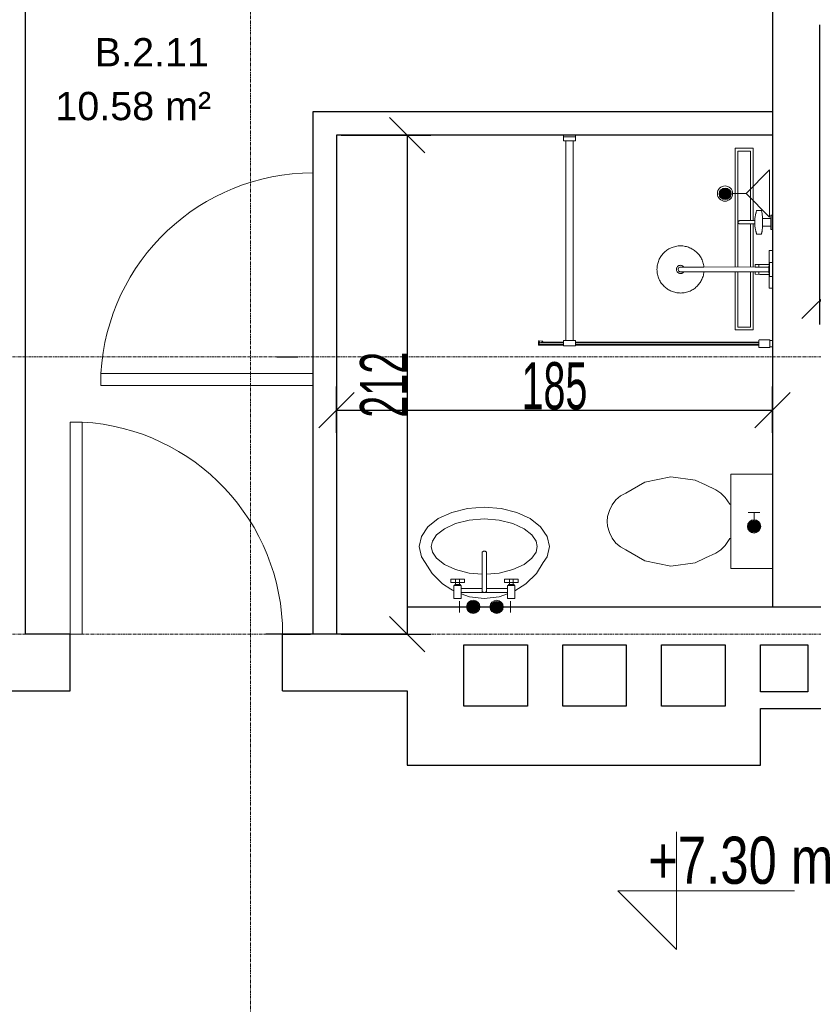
# Model space of a CAD drawing. Header units: millimetres. Extents: x -57334 to 14098, y -25409 to 16656.
# Tile 34 of 50: x -25389 to -22019, y -5139 to -962. Entities that reach past the tile are written whole.
import ezdxf
from ezdxf.lldxf.tags import DXFTag

# ---------------------------------------------------------------- set-up
doc = ezdxf.new("R2010")
doc.units = ezdxf.units.MM
doc.linetypes.add('Linia siatki', pattern=[22.225, 12.7, -3.175, 3.175, -3.175])
for name, color, linetype, lineweight in [('A-ANNO-DIMS', 7, 'Continuous', 5), ('A-AREA-IDEN', 7, 'Continuous', 5), ('A-DETL-GENF', 7, 'Continuous', 5), ('A-DOOR', 7, 'Continuous', 5), ('A-WALL', 7, 'Continuous', 5), ('G-ANNO-DIMS', 7, 'Continuous', 5), ('IS_Odbiorniki', 7, 'SOLID', 18), ('P-SANR-FIXT', 7, 'Continuous', 5), ('S-GRID', 7, 'Continuous', 5)]:
    doc.layers.add(name, color=color, linetype=linetype, lineweight=lineweight)
doc.layers.add('Default', color=7, linetype='Continuous')
doc.layers.add('IS_Ciepła_woda', color=1, linetype='DASHDOT', lineweight=30, true_color=0xff0000)
doc.styles.add('Arial_2', font='arial.ttf', dxfattribs={"width": 0.8, "height": 200})
doc.styles.add('Arial_3', font='arial.ttf', dxfattribs={"height": 120})
doc.styles.add('Arial_5', font='arial.ttf', dxfattribs={"width": 0.6, "height": 200})
tags = doc.linetypes.add('DASHDOT', pattern=[20, 10, -5, 0, -5]).pattern_tags.tags
tags[10:11] = [DXFTag(74, 4), DXFTag(75, 0), DXFTag(340, '0'), DXFTag(46, 0.0), DXFTag(50, 0.0), DXFTag(44, 0.0), DXFTag(45, 0.0)]
tags[8:9] = [DXFTag(74, 4), DXFTag(75, 0), DXFTag(340, '0'), DXFTag(46, 0.0), DXFTag(50, 0.0), DXFTag(44, 0.0), DXFTag(45, 0.0)]
tags[6:7] = [DXFTag(74, 4), DXFTag(75, 0), DXFTag(340, '0'), DXFTag(46, 0.0), DXFTag(50, 0.0), DXFTag(44, 0.0), DXFTag(45, 0.0)]
tags[4:5] = [DXFTag(74, 4), DXFTag(75, 0), DXFTag(340, '0'), DXFTag(46, 0.0), DXFTag(50, 0.0), DXFTag(44, 0.0), DXFTag(45, 0.0)]
tags = doc.linetypes.add('SOLID', pattern=[10, 10, 0]).pattern_tags.tags
tags[6:7] = [DXFTag(74, 4), DXFTag(75, 0), DXFTag(340, '0'), DXFTag(46, 0.0), DXFTag(50, 0.0), DXFTag(44, 0.0), DXFTag(45, 0.0)]
tags[4:5] = [DXFTag(74, 4), DXFTag(75, 0), DXFTag(340, '0'), DXFTag(46, 0.0), DXFTag(50, 0.0), DXFTag(44, 0.0), DXFTag(45, 0.0)]
doc.dimstyles.new('standard_wielkość_otworów', dxfattribs={"dimscale": 304.8, "dimtxt": 204.05188, "dimasz": 0.492126, "dimexe": 0.328084, "dimexo": 0.0625, "dimgap": 0, "dimtad": 1, "dimdec": 0, "dimlfac": 0.1, "dimzin": 0, "dimdsep": 46, "dimtxsty": 'Arial_5', "dimblk1": 'OBLIQUE', "dimblk2": 'OBLIQUE', "dimsah": 1, "dimcen": 0.09, "dimazin": 0, "dimtfac": 1, "dimtdec": 4, "dimtix": 1, "dimtmove": 0, "dimatfit": 3, "dimfxl": 0.328084, "dimfxlon": 1, "dimtvp": 1, "dimtolj": 1, "dimtzin": 0, "dimarcsym": 2})

# ---------------------------------------------------------------- blocks, each defined once
blk = doc.blocks.new('M_Jednoskrzydłowe płytowe - 90-1643404-RZUT PIĘTRA II')
at = {"layer": 'A-DOOR', "lineweight": 18}
for p, q in [((399, 120), (399, 1020.2)), ((450, 1020.2), (399, 1020.2)), ((450, 120), (450, 1020.2)), ((450, 120), (399, 120))]:
    blk.add_line(p, q, dxfattribs=at)
at = {"layer": 'A-DOOR'}
blk.add_arc((450, 120), 901.7, 93.2424, 180, dxfattribs=at)
blk = doc.blocks.new('Rzędne punktów - Znacznik rzędnej-348474-RZUT PIĘTRA II')
at = {"layer": 'G-ANNO-DIMS'}
for p, q in [((0, 0), (0, 5)), ((-2.5, 2.5), (0, 0)), ((-2.5, 2.5), (5, 2.5))]:
    blk.add_line(p, q, dxfattribs=at)
blk = doc.blocks.new('Sanitary_Showers_Roca_T-500-Pack-Basic-Thermostatic - T-500 Pack Basic Thermostatic-822852-Rzut Parteru')
at = {"layer": 'A-DETL-GENF'}
for p, q in [((63, 0), (-4.7, 0)), ((-4.7, 0), (-4.7, -13)), ((85.3, 0), (63, 0)), ((155.3, 0), (85.3, 0)), ((-123.6, -0.1), (-154.7, -0.1)), ((-154.7, -0.1), (-154.7, -6.1)), ((-154.7, -6.1), (-140.7, -6.1)), ((-144.1, -41.7), (-147.7, -41.9)), ((-140.7, -41.5), (-144.1, -41.7)), ((-140.7, -6.1), (-140.7, -41.5)), ((-140.7, -6.1), (-108.7, -6.1)), ((-134.3, -41.3), (-140.7, -41.5)), ((-127.9, -41.2), (-134.3, -41.3)), ((-121.5, -41.2), (-127.9, -41.2)), ((-94.7, -0.1), (-123.6, -0.1)), ((-115.1, -41.3), (-121.5, -41.2)), ((-108.7, -41.5), (-115.1, -41.3)), ((-108.7, -41.5), (-108.7, -6.1)), ((-108.7, -6.1), (-94.7, -6.1)), ((-105.4, -41.7), (-108.7, -41.5)), ((-101.8, -41.9), (-105.4, -41.7)), ((-94.7, -6.1), (-94.7, -0.1)), ((-4.7, -13), (53.8, -13)), ((45.3, -0.1), (45.3, -12.1)), ((45.3, -12.1), (105.3, -12.1)), ((53.8, -13), (54, -29.1)), ((53.8, -13), (61.3, -13)), ((54, -29.1), (54, -31.8)), ((54, -31.8), (54.3, -52.5)), ((61.3, -12.1), (61.3, -14.6)), ((61.3, -14.6), (89.3, -14.6)), ((65, -14.6), (65, -73.3)), ((89.3, -12.1), (75.3, -12.1)), ((85.6, -73.3), (85.6, -14.6)), ((89.3, -14.6), (89.3, -12.1)), ((96.8, -13), (89.3, -13)), ((96.3, -52.5), (96.5, -31.8)), ((96.5, -29.1), (96.8, -13)), ((96.5, -31.8), (96.5, -29.1)), ((96.8, -13), (155.3, -13)), ((105.3, -12.1), (105.3, -0.1)), ((155.3, -13), (155.3, 0)), ((-174.7, -47), (-175.3, -48)), ((-175.3, -48), (-175.3, -65.1)), ((-175.3, -65.1), (-174.7, -66.2)), ((-173.9, -46.4), (-174.7, -47)), ((-174.7, -66.2), (-173.9, -66.7)), ((-172.8, -45.9), (-173.9, -46.4)), ((-173.9, -66.7), (-172.8, -67.2)), ((-171.4, -45.4), (-172.8, -45.9)), ((-172.8, -67.2), (-171.4, -67.7)), ((-169.8, -44.9), (-171.4, -45.4)), ((-171.4, -67.7), (-169.8, -68.2)), ((-167.8, -44.5), (-169.8, -44.9)), ((-169.8, -68.2), (-167.8, -68.7)), ((-165.6, -44), (-167.8, -44.5)), ((-167.8, -68.7), (-165.5, -69.1)), ((-163.2, -43.6), (-165.6, -44)), ((-165.5, -69.1), (-164, -69.6)), ((-164, -69.6), (-163.1, -69.8)), ((-160.5, -43.2), (-163.2, -43.6)), ((-163.1, -69.8), (-156.8, -71.3)), ((-157.6, -42.8), (-160.5, -43.2)), ((-154.4, -42.5), (-157.6, -42.8)), ((-156.8, -71.3), (-155.8, -71.5)), ((-155.8, -71.5), (-154.8, -71.7)), ((-154.8, -71.7), (-149.8, -72.7)), ((-151.1, -42.2), (-154.4, -42.5)), ((-147.7, -41.9), (-151.1, -42.2)), ((-149.8, -72.7), (-148.9, -72.8)), ((-148.9, -72.8), (-147.9, -73)), ((-147.9, -73), (-146.8, -73.1)), ((-146.8, -73.1), (-142.4, -73.8)), ((-142.4, -73.8), (-141.6, -73.9)), ((-141.6, -73.9), (-140.6, -74)), ((-140.6, -74), (-139.6, -74.1)), ((-139.6, -74.1), (-138.6, -74.2)), ((-138.6, -74.2), (-137.6, -74.3)), ((-137.6, -74.3), (-136.5, -74.3)), ((-136.5, -74.3), (-133.6, -74.6)), ((-133.6, -74.6), (-132.8, -74.6)), ((-132.8, -74.6), (-131.7, -74.7)), ((-131.7, -74.7), (-131.7, -80.5)), ((-131.7, -74.7), (-128.9, -74.8)), ((-131.7, -80.5), (-131.7, -86)), ((-128.9, -74.8), (-126.1, -74.9)), ((-126.1, -74.9), (-123.3, -74.9)), ((-123.3, -74.9), (-120.5, -74.8)), ((-120.5, -74.8), (-117.7, -74.7)), ((-117.7, -74.7), (-116.7, -74.6)), ((-117.7, -109.6), (-117.7, -74.7)), ((-116.7, -74.6), (-115.8, -74.6)), ((-115.8, -74.6), (-112.9, -74.3)), ((-112.9, -74.3), (-111.8, -74.3)), ((-111.8, -74.3), (-110.8, -74.2)), ((-110.8, -74.2), (-109.8, -74.1)), ((-109.8, -74.1), (-108.8, -74)), ((-108.8, -74), (-107.9, -73.9)), ((-107.9, -73.9), (-107, -73.7)), ((-107, -73.7), (-102.6, -73.1)), ((-102.6, -73.1), (-101.5, -73)), ((-98.3, -42.2), (-101.8, -41.9)), ((-101.5, -73), (-100.5, -72.8)), ((-100.5, -72.8), (-99.6, -72.7)), ((-99.6, -72.7), (-94.7, -71.7)), ((-95, -42.5), (-98.3, -42.2)), ((-91.9, -42.8), (-95, -42.5)), ((-94.7, -71.7), (-93.6, -71.5)), ((-93.6, -71.5), (-92.6, -71.3)), ((-92.6, -71.3), (-86.4, -69.8)), ((-89, -43.2), (-91.9, -42.8)), ((-86.3, -43.6), (-89, -43.2)), ((-86.4, -69.8), (-85.4, -69.5)), ((-83.8, -44), (-86.3, -43.6)), ((-85.4, -69.5), (-83.9, -69.1)), ((-83.9, -69.1), (-81.6, -68.6)), ((-81.6, -44.4), (-83.8, -44)), ((-79.7, -44.9), (-81.6, -44.4)), ((-81.6, -68.6), (-79.6, -68.2)), ((-78, -45.4), (-79.7, -44.9)), ((-79.6, -68.2), (-78, -67.7)), ((-76.6, -45.9), (-78, -45.4)), ((-78, -67.7), (-76.6, -67.2)), ((-75.5, -46.4), (-76.6, -45.9)), ((-76.6, -67.2), (-75.5, -66.7)), ((-74.8, -46.9), (-75.5, -46.4)), ((-75.5, -66.7), (-74.8, -66.1)), ((-74.1, -48), (-74.8, -46.9)), ((-74.8, -66.1), (-74.1, -65.1)), ((-74.1, -65.1), (-74.1, -48)), ((54.3, -52.5), (54.7, -73.3)), ((54.4, -57.9), (65, -57.9)), ((54.7, -73.3), (65, -73.3)), ((60.3, -57.9), (59.5, -57.9)), ((60.3, -73.2), (59.5, -73.3)), ((61.1, -57.8), (60.3, -57.9)), ((61.1, -73.1), (60.3, -73.2)), ((61.9, -57.6), (61.1, -57.8)), ((61.9, -73), (61.1, -73.1)), ((62.6, -57.4), (61.9, -57.6)), ((62.6, -72.8), (61.9, -73)), ((63.4, -57.2), (62.6, -57.4)), ((63.4, -72.6), (62.6, -72.8)), ((64.2, -57), (63.4, -57.2)), ((64.2, -72.3), (63.4, -72.6)), ((65, -56.7), (64.2, -57)), ((65, -72.1), (64.2, -72.3)), ((65, -73.3), (64.8, -290.3)), ((86.4, -56.9), (85.6, -56.7)), ((85.6, -57.9), (96.2, -57.9)), ((86.4, -72.3), (85.6, -72)), ((85.6, -290.3), (85.6, -73.3)), ((85.6, -73.3), (95.8, -73.3)), ((87.2, -57.2), (86.4, -56.9)), ((87.2, -72.5), (86.4, -72.3)), ((88, -57.4), (87.2, -57.2)), ((88, -72.7), (87.2, -72.5)), ((88.8, -57.6), (88, -57.4)), ((88.8, -72.9), (88, -72.7)), ((89.6, -57.8), (88.8, -57.6)), ((89.6, -73.1), (88.8, -72.9)), ((90.4, -57.9), (89.6, -57.8)), ((90.4, -73.2), (89.6, -73.1)), ((91.3, -57.9), (90.4, -57.9)), ((91.3, -73.3), (90.4, -73.2)), ((95.8, -73.3), (96.3, -52.5)), ((-131.7, -86), (-131.7, -88.8)), ((-131.7, -88.8), (-131.7, -91.8)), ((-131.7, -91.8), (-131.7, -96.5)), ((-131.7, -96.5), (-131.7, -101.5)), ((-131.7, -101.5), (-131.7, -116.3)), ((-131.7, -116.3), (-131.7, -138.6)), ((-117.7, -121.5), (-117.7, -109.6)), ((-117.7, -130.3), (-117.7, -121.5)), ((-131.7, -138.6), (-131.5, -139.9)), ((-131.5, -139.9), (-131.1, -141.1)), ((-131.1, -141.1), (-130.4, -142.3)), ((-130.4, -142.3), (-129.5, -143.4)), ((-129.5, -143.4), (-127.2, -144.9)), ((-127.2, -144.9), (-126, -145.3)), ((-126, -145.3), (-124.7, -145.5)), ((-124.7, -145.5), (-123.4, -145.3)), ((-123.4, -145.3), (-122.1, -144.9)), ((-122.1, -144.9), (-119.9, -143.3)), ((-119.9, -143.3), (-119, -142.3)), ((-119, -142.3), (-118.3, -141.1)), ((-118.3, -141.1), (-117.8, -139.9)), ((-117.8, -139.9), (-117.7, -138.6)), ((-117.7, -136.7), (-117.7, -130.3)), ((-117.7, -138.6), (-117.7, -136.7)), ((54.6, -291.9), (49.5, -293.1)), ((59.6, -291), (54.6, -291.9)), ((64.8, -290.3), (59.6, -291)), ((65, -290.3), (65, -385.5)), ((90.3, -290.9), (85.6, -290.3)), ((85.6, -385.5), (85.6, -290.3)), ((95.3, -291.8), (90.3, -290.9)), ((100.2, -292.9), (95.3, -291.8)), ((-5.6, -331), (-8.2, -334.6)), ((-2.9, -327.4), (-5.6, -331)), ((0, -324), (-2.9, -327.4)), ((3.1, -320.6), (0, -324)), ((6.4, -317.2), (3.1, -320.6)), ((10, -314.1), (6.4, -317.2)), ((13.7, -311), (10, -314.1)), ((17.6, -308.1), (13.7, -311)), ((21.7, -305.3), (17.6, -308.1)), ((26, -302.8), (21.7, -305.3)), ((30.4, -300.4), (26, -302.8)), ((35, -298.2), (30.4, -300.4)), ((39.7, -296.3), (35, -298.2)), ((44.6, -294.6), (39.7, -296.3)), ((49.5, -293.1), (44.6, -294.6)), ((104.9, -294.3), (100.2, -292.9)), ((109.5, -295.8), (104.9, -294.3)), ((114, -297.6), (109.5, -295.8)), ((118.4, -299.5), (114, -297.6)), ((122.5, -301.6), (118.4, -299.5)), ((126.6, -303.9), (122.5, -301.6)), ((130.4, -306.3), (126.6, -303.9)), ((134.1, -308.9), (130.4, -306.3)), ((137.6, -311.6), (134.1, -308.9)), ((141.1, -314.5), (137.6, -311.6)), ((144.5, -317.6), (141.1, -314.5)), ((147.8, -320.9), (144.5, -317.6)), ((151, -324.4), (147.8, -320.9)), ((154.1, -328.2), (151, -324.4)), ((157, -332.1), (154.1, -328.2)), ((159.7, -336.2), (157, -332.1)), ((-23.6, -374.7), (-24.2, -379.7)), ((-22.7, -369.8), (-23.6, -374.7)), ((-21.6, -364.9), (-22.7, -369.8)), ((-20.2, -360.1), (-21.6, -364.9)), ((-18.7, -355.5), (-20.2, -360.1)), ((-16.9, -351), (-18.7, -355.5)), ((-15, -346.7), (-16.9, -351)), ((-12.8, -342.5), (-15, -346.7)), ((-10.6, -338.5), (-12.8, -342.5)), ((-8.2, -334.6), (-10.6, -338.5)), ((65, -375.6), (63, -377.3)), ((87.6, -377.3), (85.6, -375.6)), ((162.3, -340.5), (159.7, -336.2)), ((164.7, -344.9), (162.3, -340.5)), ((166.8, -349.5), (164.7, -344.9)), ((168.8, -354.2), (166.8, -349.5)), ((170.5, -359.1), (168.8, -354.2)), ((171.9, -364), (170.5, -359.1)), ((173.1, -369), (171.9, -364)), ((174.1, -374.1), (173.1, -369)), ((174.7, -379.3), (174.1, -374.1)), ((-24.6, -384.8), (-24.7, -390)), ((-24.7, -390), (-24.6, -395.1)), ((-24.2, -379.7), (-24.6, -384.8)), ((-24.6, -395.1), (-24.2, -400.3)), ((-24.2, -400.3), (-23.5, -405.4)), ((-23.5, -405.4), (-22.5, -410.5)), ((-22.5, -410.5), (-21.3, -415.5)), ((-21.3, -415.5), (-19.9, -420.5)), ((58.2, -386.3), (57.8, -388.8)), ((57.8, -388.8), (57.9, -391.4)), ((57.9, -391.4), (58.3, -393.9)), ((58.9, -383.8), (58.2, -386.3)), ((58.3, -393.9), (59.1, -396.4)), ((59.9, -381.4), (58.9, -383.8)), ((59.1, -396.4), (60.3, -398.7)), ((61.3, -379.3), (59.9, -381.4)), ((60.3, -398.7), (61.7, -400.8)), ((63, -377.3), (61.3, -379.3)), ((61.7, -400.8), (63.5, -402.7)), ((63.5, -402.7), (65.5, -404.3)), ((65, -385.5), (65.3, -392.3)), ((65.3, -392.3), (69, -397.9)), ((65.5, -404.3), (67.8, -405.6)), ((67.8, -405.6), (70.2, -406.5)), ((69, -397.9), (75.3, -400.1)), ((70.2, -406.5), (72.7, -407.1)), ((72.7, -407.1), (75.3, -407.3)), ((75.3, -400.1), (81.6, -397.9)), ((75.3, -407.3), (77.9, -407.1)), ((77.9, -407.1), (80.4, -406.5)), ((80.4, -406.5), (82.8, -405.6)), ((81.6, -397.9), (85.3, -392.3)), ((82.8, -405.6), (85, -404.3)), ((85, -404.3), (87.1, -402.7)), ((85.3, -392.3), (85.6, -385.5)), ((87.1, -402.7), (88.8, -400.8)), ((89.3, -379.3), (87.6, -377.3)), ((88.8, -400.8), (90.3, -398.7)), ((90.7, -381.4), (89.3, -379.3)), ((90.3, -398.7), (91.5, -396.4)), ((91.7, -383.8), (90.7, -381.4)), ((91.5, -396.4), (92.3, -393.9)), ((92.4, -386.3), (91.7, -383.8)), ((92.3, -393.9), (92.7, -391.4)), ((92.8, -388.8), (92.4, -386.3)), ((92.7, -391.4), (92.8, -388.8)), ((170.8, -419.4), (172.1, -414.6)), ((172.1, -414.6), (173.3, -409.8)), ((173.3, -409.8), (174.2, -404.8)), ((174.2, -404.8), (174.8, -399.8)), ((175.1, -384.4), (174.7, -379.3)), ((174.8, -399.8), (175.2, -394.7)), ((175.3, -389.6), (175.1, -384.4)), ((175.2, -394.7), (175.3, -389.6)), ((-19.9, -420.5), (-18.2, -425.3)), ((-18.2, -425.3), (-16.2, -430)), ((-16.2, -430), (-14.1, -434.6)), ((-14.1, -434.6), (-11.7, -439.1)), ((-11.7, -439.1), (-9.1, -443.3)), ((-9.1, -443.3), (-6.4, -447.5)), ((-6.4, -447.5), (-3.5, -451.4)), ((-3.5, -451.4), (-0.4, -455.1)), ((-0.4, -455.1), (2.8, -458.6)), ((2.8, -458.6), (6.1, -461.9)), ((144.1, -462.3), (147.5, -459)), ((147.5, -459), (150.6, -455.6)), ((150.6, -455.6), (153.5, -452.1)), ((153.5, -452.1), (156.2, -448.5)), ((156.2, -448.5), (158.7, -444.9)), ((158.7, -444.9), (161.1, -441)), ((161.1, -441), (163.4, -437)), ((163.4, -437), (165.5, -432.8)), ((165.5, -432.8), (167.5, -428.5)), ((167.5, -428.5), (169.2, -424)), ((169.2, -424), (170.8, -419.4)), ((6.1, -461.9), (9.5, -465.1)), ((9.5, -465.1), (13, -468)), ((13, -468), (16.5, -470.7)), ((16.5, -470.7), (20.2, -473.2)), ((20.2, -473.2), (24, -475.6)), ((24, -475.6), (28, -477.9)), ((28, -477.9), (32.2, -480)), ((32.2, -480), (36.6, -482)), ((36.6, -482), (41, -483.7)), ((41, -483.7), (45.7, -485.3)), ((45.7, -485.3), (50.4, -486.6)), ((50.4, -486.6), (55.3, -487.7)), ((55.3, -487.7), (60.2, -488.6)), ((60.2, -488.6), (65.3, -489.3)), ((65.3, -489.3), (70.4, -489.6)), ((70.4, -489.6), (75.5, -489.8)), ((75.5, -489.8), (80.6, -489.6)), ((80.6, -489.6), (85.8, -489.2)), ((85.8, -489.2), (90.9, -488.5)), ((90.9, -488.5), (96, -487.6)), ((96, -487.6), (101.1, -486.4)), ((101.1, -486.4), (106, -484.9)), ((106, -484.9), (110.8, -483.2)), ((110.8, -483.2), (115.6, -481.3)), ((115.6, -481.3), (120.2, -479.1)), ((120.2, -479.1), (124.6, -476.8)), ((124.6, -476.8), (128.9, -474.2)), ((128.9, -474.2), (133, -471.4)), ((133, -471.4), (136.9, -468.5)), ((136.9, -468.5), (140.6, -465.5)), ((140.6, -465.5), (144.1, -462.3))]:
    blk.add_line(p, q, dxfattribs=at)
blk = doc.blocks.new('Plumbing_Drainage_Roca_IN-WALL-950-IN-DRAIN-CHANNEL-Installatio - IN-WALL 950 IN-DRAIN CHANNEL - Installation drainage kit-V29-Rzut Parteru')
at = {"layer": 'A-DETL-GENF'}
for p, q in [((-385.7, 39.3), (-385.7, -38.1)), ((-78, 39.3), (-385.7, 39.3)), ((-78, 39.3), (-385.7, 39.3)), ((-385.7, 39.3), (-385.7, -38.1)), ((-78, 27.3), (-373.4, 27.3)), ((-373.4, 27.3), (-373.4, -26)), ((118.7, 39.3), (-63.9, 39.3)), ((118.7, 39.3), (-63.9, 39.3)), ((118.7, 27.3), (-63.9, 27.3)), ((385.8, 39.3), (139.3, 39.3)), ((385.8, 39.3), (139.3, 39.3)), ((373.6, 27.3), (139.3, 27.3)), ((373.6, -26), (373.6, 27.3)), ((385.8, -38.1), (385.8, 39.3)), ((385.8, -38.1), (385.8, 39.3)), ((-385.7, -38.1), (118.6, -38.1)), ((-385.7, -38.1), (118.6, -38.1)), ((-373.4, -26), (118.7, -26)), ((139.3, -26), (373.6, -26)), ((139.3, -38.1), (385.8, -38.1)), ((139.3, -38.1), (385.8, -38.1))]:
    blk.add_line(p, q, dxfattribs=at)
blk = doc.blocks.new('Sanitary_Shower-screens_Shower-wall-Square_100_GB51SRWL10 _1_ - 1000 mm_ Chromed Profiles-830542-Rzut Parteru')
at = {"layer": 'P-SANR-FIXT', "color": 13, "true_color": 0xcb6b69}
for p, q in [((11, 898), (1, 898)), ((11, 899), (11, 898)), ((11, 898), (11, 870)), ((56.5, 900), (12, 900)), ((58, 869.5), (58, 898.5)), ((837, 890.5), (58, 890.5)), ((58, 890.5), (58, 877.5)), ((837, 887), (58, 887)), ((58, 887), (58, 881)), ((58, 881), (837, 881)), ((58, 877.5), (837, 877.5)), ((887, 893), (837, 893)), ((837, 893), (837, 870)), ((887, 870), (887, 893)), ((993.5, 890.5), (887, 890.5)), ((991.5, 887), (887, 887)), ((887, 881), (991.5, 881)), ((887, 877.5), (981.3, 877.5)), ((981.1, 876.9), (978.3, 877.2)), ((980, 888.6), (979.9, 887.1)), ((979.9, 887.1), (991.8, 888.3)), ((991.8, 879.7), (979.9, 880.9)), ((979.9, 880.9), (979.9, 879.8)), ((979.9, 879.8), (981.8, 879.6)), ((991.4, 889.5), (980, 888.6)), ((981.8, 879.6), (981.1, 876.9)), ((988.9, 876), (989.6, 878.9)), ((989.3, 877.5), (993.5, 877.5)), ((989.6, 878.9), (991.3, 878.6)), ((991.5, 881), (991.5, 887)), ((991.8, 888.3), (991.8, 879.7)), ((993, 880.1), (993, 888)), ((993.5, 877.5), (993.5, 890.5)), ((1, 870), (11, 870)), ((11, 870), (11, 869)), ((12, 868), (56.5, 868)), ((837, 870), (887, 870)), ((846.5, 870), (846.5, 23)), ((877.5, 23), (877.5, 870)), ((977.8, 872.6), (991.1, 871.2)), ((991.5, 875.7), (988.9, 876)), ((846.5, 23), (837, 23)), ((837, 23), (837, 0)), ((837, 0), (887, 0)), ((838, 6), (888, 6)), ((846.5, 23), (877.5, 23)), ((887, 23), (877.5, 23)), ((887, 0), (887, 23))]:
    blk.add_line(p, q, dxfattribs=at)
for centre, radius, start, end in [((12, 899), 1, 90, 180), ((56.5, 898.5), 1.5, 0, 90), ((978, 874.9), 2.29, 83.0727, 263.758), ((991.5, 880.1), 1.52, 261.8239, 359.9691), ((991.5, 888), 1.51, 2.4505, 94.355), ((12, 869), 1, 180, 270), ((56.5, 869.5), 1.5, 270, 360), ((991.3, 873.5), 2.28, 263.758, 84.1208)]:
    blk.add_arc(centre, radius, start, end, dxfattribs=at)
blk = doc.blocks.new('A$C4DF32C06')
at = {"layer": 'IS_Odbiorniki', "ltscale": 10}
h = blk.add_hatch(color=256, dxfattribs=at)
h.dxf.hatch_style = 1
edge = h.paths.add_edge_path()
edge.add_arc((28.2, 28.2), 28.2, 0, 360)
for points in [[(56.5, 28.2), (86.6, 28.2), (86.6, 52.7)], [(56.5, 28.2), (86.6, 28.2), (86.6, 3.8)]]:
    blk.add_lwpolyline(points, dxfattribs=at)
blk.add_circle((28.2, 28.2), 28.2, dxfattribs=at)
blk = doc.blocks.new('M_Jednoskrzydłowe płytowe - 90-1645250-RZUT PIĘTRA II')
at = {"layer": 'A-DOOR', "lineweight": 18}
for p, q in [((399, -150), (399, -1050.2)), ((450, -150), (399, -150)), ((450, -150), (450, -1050.2)), ((450, -1050.2), (399, -1050.2))]:
    blk.add_line(p, q, dxfattribs=at)
at = {"layer": 'A-DOOR'}
blk.add_arc((450, -150), 901.7, 180, 266.7576, dxfattribs=at)
blk = doc.blocks.new('_Oblique')
at = {"color": 0, "linetype": 'ByBlock', "lineweight": -2}
blk.add_line((-0.5, -0.5), (0.5, 0.5), dxfattribs=at)
blk = doc.blocks.new('*D267')
at = {"layer": 'A-ANNO-DIMS', "color": 0, "lineweight": -2, "transparency": 16777216}
for p, q in [((-21993.4, -983.9), (-21993.4, -2255.7)), ((-20293.4, -983.9), (-20293.4, -2255.7)), ((-21993.4, -2155.7), (-20293.4, -2155.7))]:
    blk.add_line(p, q, dxfattribs=at)
at = {"layer": 'Defpoints', "color": 0, "transparency": 16777216}
for p in [(-21993.4, -964.8), (-20293.4, -964.8), (-20293.4, -2155.7)]:
    blk.add_point(p, dxfattribs=at)
at = {"layer": 'A-ANNO-DIMS', "color": 0, "lineweight": -2, "transparency": 16777216, "xscale": 150, "yscale": 150, "zscale": 150, "rotation": 180}
blk.add_blockref('_Oblique', (-21993.4, -2155.7), dxfattribs=at)
at = {"layer": 'A-ANNO-DIMS', "color": 0, "lineweight": -2, "transparency": 16777216, "xscale": 150, "yscale": 150, "zscale": 150}
blk.add_blockref('_Oblique', (-20293.4, -2155.7), dxfattribs=at)
at = {"layer": 'A-ANNO-DIMS', "color": 0, "transparency": 16777216, "insert": (-21143.4, -2053.6), "char_height": 200, "attachment_point": 5, "style": 'Arial_5'}
blk.add_mtext('\\A1;170', dxfattribs=at)
blk = doc.blocks.new('*D269')
at = {"layer": 'A-ANNO-DIMS', "color": 0, "lineweight": -2, "transparency": 16777216}
for p, q in [((-24043.4, -2714.8), (-24043.4, -2518.8)), ((-22193.4, -2714.8), (-22193.4, -2518.8)), ((-24043.4, -2618.8), (-22193.4, -2618.8))]:
    blk.add_line(p, q, dxfattribs=at)
at = {"layer": 'Defpoints', "color": 0, "transparency": 16777216}
for p in [(-22193.4, -2618.8), (-24043.4, -2733.8), (-22193.4, -2733.8)]:
    blk.add_point(p, dxfattribs=at)
at = {"layer": 'A-ANNO-DIMS', "color": 0, "lineweight": -2, "transparency": 16777216, "xscale": 150, "yscale": 150, "zscale": 150, "rotation": 180}
blk.add_blockref('_Oblique', (-24043.4, -2618.8), dxfattribs=at)
at = {"layer": 'A-ANNO-DIMS', "color": 0, "lineweight": -2, "transparency": 16777216, "xscale": 150, "yscale": 150, "zscale": 150}
blk.add_blockref('_Oblique', (-22193.4, -2618.8), dxfattribs=at)
at = {"layer": 'A-ANNO-DIMS', "color": 0, "transparency": 16777216, "insert": (-23118.4, -2516.7), "char_height": 200, "attachment_point": 5, "style": 'Arial_5'}
blk.add_mtext('\\A1;185', dxfattribs=at)
blk = doc.blocks.new('*D270')
at = {"layer": 'A-ANNO-DIMS', "color": 0, "lineweight": -2, "transparency": 16777216}
for p, q in [((-24024.4, -1452.9), (-23643.4, -1452.9)), ((-23743.4, -1452.9), (-23743.4, -3569.4)), ((-24024.4, -3569.4), (-23643.4, -3569.4))]:
    blk.add_line(p, q, dxfattribs=at)
at = {"layer": 'Defpoints', "color": 0, "transparency": 16777216}
for p in [(-24043.4, -1452.9), (-24043.4, -3569.4), (-23743.4, -3569.4)]:
    blk.add_point(p, dxfattribs=at)
at = {"layer": 'A-ANNO-DIMS', "color": 0, "lineweight": -2, "transparency": 16777216, "xscale": 150, "yscale": 150, "zscale": 150}
for p, rotation in [((-23743.4, -1452.9), 90), ((-23743.4, -3569.4), 270)]:
    blk.add_blockref('_Oblique', p, dxfattribs=dict(at, rotation=rotation))
at = {"layer": 'A-ANNO-DIMS', "color": 0, "transparency": 16777216, "insert": (-23843.8, -2511.1), "char_height": 200, "attachment_point": 5, "rotation": 90, "style": 'Arial_5'}
blk.add_mtext('\\A1;212', dxfattribs=at)

msp = doc.modelspace()

# ---------------------------------------------------------------- hatches: boundary and pattern name
at = {"true_color": 0xed1f24}
h = msp.add_hatch(color=240, dxfattribs=at)
h.dxf.hatch_style = 1
edge = h.paths.add_edge_path()
edge.add_arc((-22393.6, -1701.2), 24.5, 0, 360)
h = msp.add_hatch(color=240, dxfattribs=at)
h.dxf.hatch_style = 1
edge = h.paths.add_edge_path()
edge.add_arc((-22271.1, -3111.8), 24.5, 0, 360)
h = msp.add_hatch(color=240, dxfattribs=at)
h.dxf.hatch_style = 1
edge = h.paths.add_edge_path()
edge.add_arc((-23463.1, -3453.8), 24.5, 0, 360)
h = msp.add_hatch(color=240, dxfattribs=at)
h.dxf.hatch_style = 1
edge = h.paths.add_edge_path()
edge.add_arc((-23363.5, -3454.4), 24.5, 0, 360)

# ---------------------------------------------------------------- linework, layer by layer
for p, q in [((-25363.4, -3569.4), (-25363.4, 1513.3)), ((-22193.4, -1352.9), (-24143.4, -1352.9)), ((-24143.4, -1352.9), (-24143.4, -3569.4)), ((-24043.4, -1452.9), (-24043.4, -3569.4)), ((-22193.4, -1452.9), (-24043.4, -1452.9)), ((-24297.4, -2392.4), (-24207.4, -2392.4)), ((-23743.4, -3454.4), (-23743.4, -3569.4)), ((-25174.1, -3569.4), (-25243.4, -3569.4)), ((-24272.5, -3809.4), (-24272.5, -3569.4)), ((-24272.5, -3569.4), (-24153.4, -3569.4)), ((-23743.4, -3569.4), (-24153.4, -3569.4))]:
    msp.add_line(p, q)
at = {"color": 240, "true_color": 0xed1f24}
for centre in [(-22393.6, -1701.2), (-22271.1, -3111.8), (-23463.1, -3453.8), (-23363.5, -3454.4)]:
    msp.add_circle(centre, 24.5, dxfattribs=at)
at = {"layer": 'A-WALL', "lineweight": 25}
for p, q in [((-22193.4, 1524.8), (-22193.4, -3454.4)), ((-25363.4, -3569.4), (-25363.4, 920.5)), ((-22283.4, -3454.4), (-23743.4, -3454.4)), ((-21628.4, -3454.4), (-22283.4, -3454.4)), ((-25243.4, -3569.4), (-25363.4, -3569.4)), ((-25174.1, -3809.4), (-25174.1, -3569.4)), ((-23743.4, -3569.4), (-24343.4, -3569.4)), ((-23503.4, -3614.4), (-23233.4, -3614.4)), ((-23503.4, -3874.4), (-23503.4, -3614.4)), ((-23233.4, -3614.4), (-23233.4, -3874.4)), ((-23083.4, -3614.4), (-22813.4, -3614.4)), ((-23083.4, -3874.4), (-23083.4, -3614.4)), ((-22813.4, -3614.4), (-22813.4, -3874.4)), ((-22663.4, -3614.4), (-22393.4, -3614.4)), ((-22663.4, -3874.4), (-22663.4, -3614.4)), ((-22393.4, -3614.4), (-22393.4, -3874.4)), ((-22243.4, -3614.4), (-22043.4, -3614.4)), ((-22243.4, -3814.4), (-22243.4, -3614.4)), ((-22043.4, -3614.4), (-22043.4, -3814.4)), ((-27243.4, -3809.4), (-25174.1, -3809.4)), ((-24272.5, -3809.4), (-23743.4, -3809.4)), ((-23743.4, -3809.4), (-23743.4, -4124.4)), ((-22043.4, -3814.4), (-22243.4, -3814.4)), ((-23233.4, -3874.4), (-23503.4, -3874.4)), ((-22813.4, -3874.4), (-23083.4, -3874.4)), ((-22393.4, -3874.4), (-22663.4, -3874.4)), ((-22243.4, -4124.4), (-22243.4, -3884.4)), ((-22243.4, -3884.4), (-21553.4, -3884.4)), ((-23743.4, -4124.4), (-22243.4, -4124.4))]:
    msp.add_line(p, q, dxfattribs=at)
at = {"layer": 'Default', "color": 7, "lineweight": 15, "ltscale": 35, "transparency": 33554687}
for p, q in [((-22735, -2924), (-22624.5, -2901)), ((-22624.5, -2901), (-22520.9, -2916)), ((-22477, -2936), (-22520.9, -2916)), ((-22193.4, -2891), (-22369.4, -2891)), ((-22369.4, -2891), (-22369.4, -3018)), ((-22815.8, -2971), (-22735, -2924)), ((-22433.1, -2957), (-22477, -2936)), ((-22412, -2971), (-22433.1, -2957)), ((-22857.2, -2999.4), (-22873.2, -3020.1)), ((-22837.8, -2982.8), (-22857.2, -2999.4)), ((-22815.8, -2971), (-22837.8, -2982.8)), ((-22393.5, -2989), (-22412, -2971)), ((-22374.5, -3018), (-22393.5, -2989)), ((-23554.6, -3052.5), (-23487.9, -3035.8)), ((-23487.9, -3035.8), (-23416.4, -3030.1)), ((-23416.4, -3030.1), (-23344.8, -3035.8)), ((-23344.8, -3035.8), (-23278.2, -3052.5)), ((-22885.2, -3044.2), (-22892.5, -3070.5)), ((-22873.2, -3020.1), (-22885.2, -3044.2)), ((-22369.4, -3018), (-22374.5, -3018)), ((-22369.4, -3018), (-22369.4, -3164)), ((-23655.7, -3113.9), (-23611.8, -3079.1)), ((-23611.8, -3079.1), (-23554.6, -3052.5)), ((-23537.8, -3099.9), (-23479.8, -3085.3)), ((-23479.8, -3085.3), (-23416.4, -3080.2)), ((-23416.4, -3080.2), (-23353, -3085.3)), ((-23353, -3085.3), (-23295, -3099.9)), ((-23278.2, -3052.5), (-23220.9, -3079.1)), ((-23220.9, -3079.1), (-23177, -3113.9)), ((-22894.4, -3091), (-22895, -3091)), ((-22892.5, -3070.5), (-22894.4, -3091)), ((-22892.5, -3111.5), (-22894.4, -3091)), ((-23683.3, -3154.3), (-23655.7, -3113.9)), ((-23618.7, -3148.4), (-23585.4, -3122)), ((-23585.4, -3122), (-23537.8, -3099.9)), ((-23295, -3099.9), (-23247.3, -3122)), ((-23247.3, -3122), (-23214, -3148.4)), ((-23177, -3113.9), (-23149.4, -3154.3)), ((-22885.2, -3137.8), (-22892.5, -3111.5)), ((-23692.7, -3197.7), (-23683.3, -3154.3)), ((-23641.6, -3197.7), (-23636.5, -3174.4)), ((-23636.5, -3174.4), (-23618.7, -3148.4)), ((-23214, -3148.4), (-23196.2, -3174.4)), ((-23196.2, -3174.4), (-23191.2, -3197.7)), ((-23149.4, -3154.3), (-23140, -3197.7)), ((-22873.2, -3161.8), (-22885.2, -3137.8)), ((-22857.2, -3182.6), (-22873.2, -3161.8)), ((-22374.5, -3164), (-22393.5, -3193)), ((-22369.4, -3164), (-22374.5, -3164)), ((-22369.4, -3164), (-22369.4, -3291)), ((-23683.3, -3241.1), (-23692.7, -3197.7)), ((-23636.5, -3220.9), (-23641.6, -3197.7)), ((-23191.2, -3197.7), (-23196.2, -3220.9)), ((-23140, -3197.7), (-23149.4, -3241.1)), ((-22857.2, -3182.6), (-22837.8, -3199.2)), ((-22837.8, -3199.2), (-22815.8, -3211)), ((-22815.8, -3211), (-22735, -3258)), ((-22412, -3211), (-22433.1, -3225)), ((-22393.5, -3193), (-22412, -3211)), ((-23666.6, -3265.6), (-23683.3, -3241.1)), ((-23618.7, -3247), (-23636.5, -3220.9)), ((-23585.4, -3273.3), (-23618.7, -3247)), ((-23419.3, -3216.8), (-23424.7, -3221.2)), ((-23419.3, -3216.8), (-23424.7, -3221.2)), ((-23424.7, -3221.2), (-23424.7, -3376.1)), ((-23415.5, -3216.8), (-23419.3, -3216.8)), ((-23411.8, -3216.8), (-23415.5, -3216.8)), ((-23411.8, -3216.8), (-23406.4, -3221.2)), ((-23406.4, -3221.2), (-23406.4, -3242.6)), ((-23406.4, -3242.6), (-23406.4, -3388.1)), ((-23214, -3247), (-23247.3, -3273.3)), ((-23196.2, -3220.9), (-23214, -3247)), ((-23149.4, -3241.1), (-23166.2, -3265.6)), ((-22735, -3258), (-22624.5, -3281)), ((-22477, -3246), (-22520.9, -3266)), ((-22433.1, -3225), (-22477, -3246)), ((-23666.6, -3265.6), (-23637.9, -3311.1)), ((-23537.8, -3295.5), (-23585.4, -3273.3)), ((-23479.8, -3310.1), (-23537.8, -3295.5)), ((-23295, -3295.5), (-23353, -3310.1)), ((-23247.3, -3273.3), (-23295, -3295.5)), ((-23194.9, -3311.1), (-23166.2, -3265.6)), ((-22520.9, -3266), (-22624.5, -3281)), ((-22369.4, -3291), (-22193.4, -3291)), ((-23637.9, -3311.1), (-23593, -3355.9)), ((-23558.1, -3335.3), (-23558.1, -3350.2)), ((-23537.9, -3335.3), (-23558.1, -3335.3)), ((-23537.9, -3335.3), (-23537.9, -3350.2)), ((-23520.9, -3335.3), (-23537.9, -3335.3)), ((-23520.9, -3350.2), (-23520.9, -3335.3)), ((-23500.3, -3335.3), (-23520.9, -3335.3)), ((-23500.3, -3350.2), (-23500.3, -3335.3)), ((-23424.7, -3314.5), (-23479.8, -3310.1)), ((-23353, -3310.1), (-23406.5, -3314.5)), ((-23330.8, -3335.3), (-23330.8, -3350.2)), ((-23309.7, -3335.3), (-23330.8, -3335.3)), ((-23309.7, -3350.2), (-23309.7, -3335.3)), ((-23293.2, -3335.3), (-23309.7, -3335.3)), ((-23273, -3335.3), (-23293.2, -3335.3)), ((-23293.2, -3350.2), (-23293.2, -3335.3)), ((-23273, -3350.2), (-23273, -3335.3)), ((-23239.8, -3355.9), (-23194.9, -3311.1)), ((-23593, -3355.9), (-23558.1, -3377.8)), ((-23558.1, -3350.2), (-23537.9, -3350.2)), ((-23558.1, -3377.8), (-23550.5, -3382.5)), ((-23550.5, -3382.5), (-23545.1, -3385.9)), ((-23541.3, -3363.3), (-23545.1, -3363.3)), ((-23545.1, -3363.3), (-23545.1, -3417.6)), ((-23541.3, -3358.2), (-23541.3, -3363.3)), ((-23541.3, -3358.2), (-23516.9, -3358.2)), ((-23516.9, -3363.3), (-23541.3, -3363.3)), ((-23537.9, -3350.2), (-23520.9, -3350.2)), ((-23537.9, -3358.2), (-23537.9, -3350.2)), ((-23520.9, -3350.2), (-23520.8, -3350.2)), ((-23520.8, -3358.2), (-23520.8, -3350.2)), ((-23520.8, -3350.2), (-23500.3, -3350.2)), ((-23516.9, -3363.3), (-23516.9, -3358.2)), ((-23513.7, -3363.3), (-23516.9, -3363.3)), ((-23513.7, -3363.3), (-23513.7, -3417.6)), ((-23424.7, -3376.1), (-23513.7, -3376.1)), ((-23424.7, -3388.1), (-23424.7, -3376.1)), ((-23317.4, -3376.1), (-23406.4, -3376.1)), ((-23330.8, -3350.2), (-23309.7, -3350.2)), ((-23313.6, -3363.3), (-23317.4, -3363.3)), ((-23317.4, -3417.6), (-23317.4, -3363.3)), ((-23313.6, -3358.2), (-23313.6, -3363.3)), ((-23309.7, -3358.2), (-23313.6, -3358.2)), ((-23289.2, -3363.3), (-23313.6, -3363.3)), ((-23309.7, -3350.2), (-23293.2, -3350.2)), ((-23309.7, -3358.2), (-23309.7, -3350.2)), ((-23309.7, -3358.2), (-23293.2, -3358.2)), ((-23293.2, -3350.2), (-23273, -3350.2)), ((-23293.2, -3358.2), (-23293.2, -3350.2)), ((-23289.2, -3358.2), (-23293.2, -3358.2)), ((-23289.2, -3363.3), (-23289.2, -3358.2)), ((-23286, -3363.3), (-23289.2, -3363.3)), ((-23286, -3384.9), (-23239.8, -3355.9)), ((-23286, -3417.6), (-23286, -3363.3)), ((-23545.1, -3417.6), (-23513.7, -3417.6)), ((-23415.5, -3392.8), (-23513.7, -3392.8)), ((-23513.7, -3398.5), (-23479.4, -3410.5)), ((-23479.4, -3410.5), (-23416.4, -3417.6)), ((-23419.3, -3392.8), (-23424.7, -3388.1)), ((-23419.3, -3392.8), (-23424.7, -3392.8)), ((-23411.8, -3392.8), (-23419.3, -3392.8)), ((-23416.4, -3417.6), (-23353.4, -3410.5)), ((-23317.4, -3392.8), (-23415.5, -3392.8)), ((-23406.4, -3388.1), (-23411.8, -3392.8)), ((-23406.4, -3392.8), (-23411.8, -3392.8)), ((-23353.4, -3410.5), (-23317.4, -3397.9)), ((-23317.4, -3417.6), (-23286, -3417.6))]:
    msp.add_line(p, q, dxfattribs=at)
at = {"layer": 'IS_Odbiorniki', "ltscale": 10}
for points in [[(-22206.1, -1599.9), (-22206.1, -1799.9), (-22305.1, -1699.9), (-22206.1, -1599.9)], [(-22305.1, -1699.9), (-22364.6, -1699.9)]]:
    msp.add_lwpolyline(points, dxfattribs=at)
msp.add_ellipse((-22394.3, -1699.9), major_axis=(-32.4, 0), ratio=1, dxfattribs=at)
at = {"layer": 'S-GRID', "linetype": 'Linia siatki'}
for p, q in [((-24408.4, 10521.6), (-24408.4, -21375.5)), ((-55866.7, -2392.4), (559.4, -2392.4)), ((-55866.7, -3569.4), (559.4, -3569.4))]:
    msp.add_line(p, q, dxfattribs=at)

# ---------------------------------------------------------------- block references
at = {"layer": 'A-DETL-GENF', "rotation": 270}
for name, p in [('Plumbing_Drainage_Roca_IN-WALL-950-IN-DRAIN-CHANNEL-Installatio - IN-WALL 950 IN-DRAIN CHANNEL - Installation drainage kit-V29-Rzut Parteru', (-22313.4, -1892.9)), ('Sanitary_Showers_Roca_T-500-Pack-Basic-Thermostatic - T-500 Pack Basic Thermostatic-822852-Rzut Parteru', (-22193.4, -1946.6))]:
    msp.add_blockref(name, p, dxfattribs=at)
at = {"layer": 'A-DOOR', "rotation": 269.9999999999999}
msp.add_blockref('M_Jednoskrzydłowe płytowe - 90-1645250-RZUT PIĘTRA II', (-23993.4, -2063.9), dxfattribs=at)
at = {"layer": 'A-DOOR', "xscale": -1}
msp.add_blockref('M_Jednoskrzydłowe płytowe - 90-1643404-RZUT PIĘTRA II', (-24724.1, -3689.4), dxfattribs=at)
at = {"layer": 'G-ANNO-DIMS', "xscale": 99.99999999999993, "yscale": 99.99999999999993, "zscale": 99.99999999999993}
msp.add_blockref('Rzędne punktów - Znacznik rzędnej-348474-RZUT PIĘTRA II', (-22599.8, -4907.4), dxfattribs=at)
at = {"layer": 'IS_Ciepła_woda', "color": 240, "true_color": 0xed1f24, "rotation": 90.00000000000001}
msp.add_blockref('A$C4DF32C06', (-22242.9, -3140.1), dxfattribs=at)
at = {"layer": 'IS_Ciepła_woda', "rotation": 180}
msp.add_blockref('A$C4DF32C06', (-23435, -3424.9), dxfattribs=at)
at = {"layer": 'IS_Ciepła_woda', "xscale": -1, "rotation": 180}
msp.add_blockref('A$C4DF32C06', (-23392.1, -3424.9), dxfattribs=at)
at = {"layer": 'P-SANR-FIXT', "color": 13, "true_color": 0xcb6b69, "rotation": 180}
msp.add_blockref('Sanitary_Shower-screens_Shower-wall-Square_100_GB51SRWL10 _1_ - 1000 mm_ Chromed Profiles-830542-Rzut Parteru', (-22192.4, -1452.9), dxfattribs=at)

# ---------------------------------------------------------------- texts
at = {"layer": 'A-AREA-IDEN', "char_height": 120, "attachment_point": 1, "style": 'Arial_3'}
for s, insert, width in [('B.2.11', (-25069.6, -1040.4), 513.08), ('10.58 m²', (-25237.1, -1268.7), 857.806)]:
    msp.add_mtext(s, dxfattribs=dict(at, insert=insert, width=width))
at = {"layer": 'G-ANNO-DIMS', "color": 1, "true_color": 0xff0000, "insert": (-22720.8, -4428.3), "char_height": 200, "width": 962.269, "attachment_point": 1, "line_spacing_factor": 0.941778, "style": 'Arial_2'}
msp.add_mtext('+7.30 m', dxfattribs=at)

# ---------------------------------------------------------------- dimensions: what is measured, and where the dimension line sits
at = {"layer": 'A-ANNO-DIMS', "color": 250, "true_color": 0x303030}
for base, p1, p2, picture, middle in [((-20293.4, -2155.7), (-21993.4, -964.8), (-20293.4, -964.8), '*D267', (-21143.4, -2053.6)), ((-22193.4, -2618.8), (-24043.4, -2733.8), (-22193.4, -2733.8), '*D269', (-23118.4, -2516.7))]:
    dim = msp.add_linear_dim(base=base, p1=p1, p2=p2, dimstyle='standard_wielkość_otworów', override={"dimpost": '<>', "dimfxl": 280}, dxfattribs=at)
    dim.commit()
    dim.dimension.update_dxf_attribs({"geometry": picture, "text_midpoint": middle})
dim = msp.add_linear_dim(base=(-23743.4, -3569.4), p1=(-24043.4, -1452.9), p2=(-24043.4, -3569.4), angle=90, dimstyle='standard_wielkość_otworów', override={"dimpost": '<>', "dimfxl": 280}, dxfattribs=at)
dim.commit()
dim.dimension.update_dxf_attribs({"geometry": '*D270', "text_midpoint": (-23843.8, -2511.1)})

doc.saveas('drawing.dxf')
